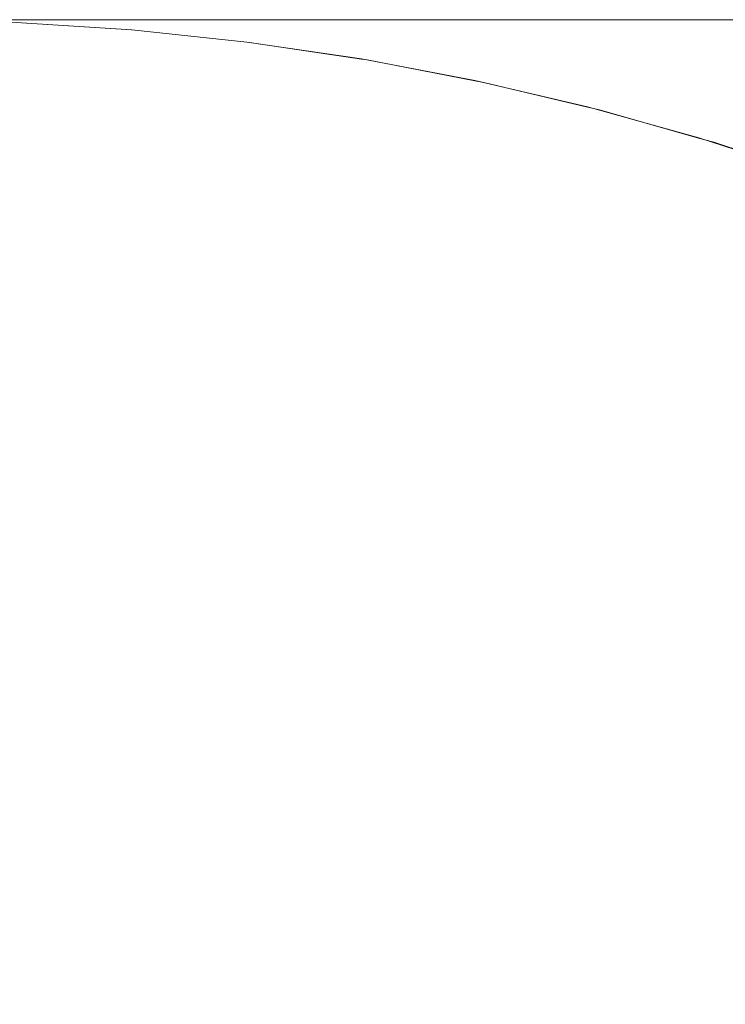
# Model space of a CAD drawing. Header units: centimetres. Extents: x -26 to 27.3, y -21.7 to -19.9.
# Tile 93 of 202: x -8.1857 to -8.1605, y -19.8951 to -19.8599. Entities that reach past the tile are written whole.
import ezdxf

# ---------------------------------------------------------------- set-up
doc = ezdxf.new("R2010")
doc.units = ezdxf.units.CM
doc.header["$LTSCALE"] = 2.54
doc.layers.add('Lucido design-1', color=7, linetype='Continuous')

# ---------------------------------------------------------------- blocks, each defined once
blk = doc.blocks.new('Gruppo-4-1')
at = {"color": 7, "linetype": 'Continuous', "lineweight": 9}
for points, invisible_edges in [([(27.209853, -19.859935, 330.489196), (27.209853, -19.859888, 330.486121), (-25.890147, -19.859888, 330.486121), (-25.890147, -19.859935, 330.489196)], 8), ([(-25.890147, -19.859888, 329.886121), (-8.178722, -19.859888, 330.152749), (-8.18138, -19.859888, 330.144686)], 9), ([(-25.890147, -19.859888, 329.886121), (-8.183694, -19.859888, 330.136517), (-8.185658, -19.859888, 330.128257)], 9), ([(-25.890147, -19.859888, 329.886121), (-8.175725, -19.859888, 330.160693), (-8.178722, -19.859888, 330.152749)], 9), ([(-8.18138, -19.859888, 330.144686), (-8.183694, -19.859888, 330.136517), (-25.890147, -19.859888, 329.886121)], 10), ([(-25.890147, -19.859888, 329.886121), (-8.064718, -19.859888, 330.271699), (-8.072527, -19.859888, 330.268367)], 9), ([(-25.890147, -19.859888, 329.886121), (-8.048712, -19.859888, 330.277355), (-8.056775, -19.859888, 330.274697)], 9), ([(-25.890147, -19.859888, 329.886121), (-8.168732, -19.859888, 330.176162), (-8.172393, -19.859888, 330.168502)], 9), ([(-25.890147, -19.859888, 329.886121), (-8.155849, -19.859888, 330.198116), (-8.160453, -19.859888, 330.190983)], 9), ([(-8.056775, -19.859888, 330.274697), (-8.064718, -19.859888, 330.271699), (-25.890147, -19.859888, 329.886121)], 10), ([(-8.072527, -19.859888, 330.268367), (-8.080188, -19.859888, 330.264707), (-25.890147, -19.859888, 329.886121)], 10), ([(-25.890147, -19.859888, 329.886121), (-25.890147, -19.859888, 330.486121), (-8.007108, -19.859888, 330.285401), (-8.015551, -19.859888, 330.284502)], 10), ([(-8.015551, -19.859888, 330.284502), (-8.023947, -19.859888, 330.283245), (-25.890147, -19.859888, 329.886121)], 10), ([(-8.172393, -19.859888, 330.168502), (-8.175725, -19.859888, 330.160693), (-25.890147, -19.859888, 329.886121)], 10), ([(-8.160453, -19.859888, 330.190983), (-8.16475, -19.859888, 330.18366), (-25.890147, -19.859888, 329.886121)], 10), ([(-8.16475, -19.859888, 330.18366), (-8.168732, -19.859888, 330.176162), (-25.890147, -19.859888, 329.886121)], 10), ([(-25.890147, -19.859888, 329.886121), (-8.134538, -19.859888, 330.224509), (-8.140281, -19.859888, 330.218256)], 9), ([(-25.890147, -19.859888, 329.886121), (-8.115791, -19.859888, 330.241729), (-8.122282, -19.859888, 330.236256)], 9), ([(-25.890147, -19.859888, 329.886121), (-8.102142, -19.859888, 330.251823), (-8.109074, -19.859888, 330.246921)], 9), ([(-25.890147, -19.859888, 329.886121), (-8.087686, -19.859888, 330.260724), (-8.095008, -19.859888, 330.256427)], 9), ([(-8.080188, -19.859888, 330.264707), (-8.087686, -19.859888, 330.260724), (-25.890147, -19.859888, 329.886121)], 10), ([(-25.890147, -19.859888, 329.886121), (-8.032283, -19.859888, 330.281633), (-8.040543, -19.859888, 330.279668)], 9), ([(-8.023947, -19.859888, 330.283245), (-8.032283, -19.859888, 330.281633), (-25.890147, -19.859888, 329.886121)], 10), ([(-25.890147, -19.859888, 329.886121), (-8.145754, -19.859888, 330.211765), (-8.150946, -19.859888, 330.205048)], 9), ([(-25.890147, -19.859888, 329.886121), (-8.128535, -19.859888, 330.230513), (-8.134538, -19.859888, 330.224509)], 9), ([(-8.140281, -19.859888, 330.218256), (-8.145754, -19.859888, 330.211765), (-25.890147, -19.859888, 329.886121)], 10), ([(-8.109074, -19.859888, 330.246921), (-8.115791, -19.859888, 330.241729), (-25.890147, -19.859888, 329.886121)], 10), ([(-8.122282, -19.859888, 330.236256), (-8.128535, -19.859888, 330.230513), (-25.890147, -19.859888, 329.886121)], 10), ([(-8.095008, -19.859888, 330.256427), (-8.102142, -19.859888, 330.251823), (-25.890147, -19.859888, 329.886121)], 10), ([(-8.040543, -19.859888, 330.279668), (-8.048712, -19.859888, 330.277355), (-25.890147, -19.859888, 329.886121)], 10), ([(-8.150946, -19.859888, 330.205048), (-8.155849, -19.859888, 330.198116), (-25.890147, -19.859888, 329.886121)], 10), ([(-25.890147, -19.859888, 330.486121), (9.309853, -19.859888, 330.286121), (-7.990147, -19.859888, 330.286121)], 9), ([(9.309853, -19.859888, 330.286121), (-25.890147, -19.859888, 330.486121), (27.209853, -19.859888, 330.486121)], 9), ([(-7.990147, -19.859888, 330.286121), (-7.998635, -19.859888, 330.285941), (-25.890147, -19.859888, 330.486121)], 10), ([(-7.998635, -19.859888, 330.285941), (-8.007108, -19.859888, 330.285401), (-25.890147, -19.859888, 330.486121)], 10), ([(-25.890147, -19.859935, 330.489196), (-25.890147, -19.860002, 330.490482), (27.209853, -19.860002, 330.490482), (27.209853, -19.859935, 330.489196)], 10), ([(27.209853, -19.860149, 330.493342), (27.209853, -19.860002, 330.490482), (-25.890147, -19.860002, 330.490482), (-25.890147, -19.860149, 330.493342)], 10), ([(-8.190147, -19.859888, 330.086121), (-8.189967, -19.859888, 330.09461), (-8.185611, -19.859983, 330.094425), (-8.185787, -19.859983, 330.086121)], 6), ([(-8.189967, -19.859888, 330.09461), (-8.189426, -19.859888, 330.103083), (-8.185082, -19.859983, 330.102713), (-8.185611, -19.859983, 330.094425)], 14), ([(-8.189426, -19.859888, 330.103083), (-8.188527, -19.859888, 330.111525), (-8.184203, -19.859983, 330.110971), (-8.185082, -19.859983, 330.102713)], 14), ([(-8.188527, -19.859888, 330.111525), (-8.18727, -19.859888, 330.119922), (-8.182973, -19.859983, 330.119185), (-8.184203, -19.859983, 330.110971)], 14), ([(-8.18727, -19.859888, 330.119922), (-8.185658, -19.859888, 330.128257), (-8.181396, -19.859983, 330.127339), (-8.182973, -19.859983, 330.119185)], 14), ([(-8.185907, -19.860073, 329.881762), (-8.181674, -19.860343, 329.881762), (-8.181697, -19.860608, 329.877629), (-8.185918, -19.860339, 329.877629)], 15), ([(-8.185787, -19.859985, 329.886121), (-8.181666, -19.860248, 329.886121), (-8.181674, -19.860343, 329.881762), (-8.185907, -19.860073, 329.881762)], 14), ([(-8.185787, -19.859983, 330.086121), (-8.181655, -19.860249, 330.086121), (-8.181655, -19.860249, 329.886121), (-8.181666, -19.860248, 329.886121)], 10), ([(-8.181666, -19.860248, 329.886121), (-8.185787, -19.859985, 329.886121), (-8.185787, -19.859983, 330.086121)], 10), ([(-8.185787, -19.859983, 330.086121), (-8.185611, -19.859983, 330.094425), (-8.181482, -19.860249, 330.094249), (-8.181655, -19.860249, 330.086121)], 7), ([(-8.185658, -19.859888, 330.128257), (-8.183694, -19.859888, 330.136517), (-8.179474, -19.859983, 330.135418), (-8.181396, -19.859983, 330.127339)], 14), ([(-8.185611, -19.859983, 330.094425), (-8.185082, -19.859983, 330.102713), (-8.180965, -19.860249, 330.102362), (-8.181482, -19.860249, 330.094249)], 15), ([(-8.185082, -19.859983, 330.102713), (-8.184203, -19.859983, 330.110971), (-8.180103, -19.860249, 330.110446), (-8.180965, -19.860249, 330.102362)], 15), ([(-8.184203, -19.859983, 330.110971), (-8.182973, -19.859983, 330.119185), (-8.1789, -19.860249, 330.118486), (-8.180103, -19.860249, 330.110446)], 15), ([(-8.183694, -19.859888, 330.136517), (-8.18138, -19.859888, 330.144686), (-8.177212, -19.859983, 330.143409), (-8.179474, -19.859983, 330.135418)], 14), ([(-8.182973, -19.859983, 330.119185), (-8.181396, -19.859983, 330.127339), (-8.177356, -19.860249, 330.126468), (-8.1789, -19.860249, 330.118486)], 15), ([(-8.181396, -19.859983, 330.127339), (-8.179474, -19.859983, 330.135418), (-8.175475, -19.860249, 330.134377), (-8.177356, -19.860249, 330.126468)], 15), ([(-8.18138, -19.859888, 330.144686), (-8.178722, -19.859888, 330.152749), (-8.174612, -19.859983, 330.151297), (-8.177212, -19.859983, 330.143409)], 14), ([(-8.179474, -19.859983, 330.135418), (-8.177212, -19.859983, 330.143409), (-8.17326, -19.860249, 330.142199), (-8.175475, -19.860249, 330.134377)], 15), ([(-8.178722, -19.859888, 330.152749), (-8.175725, -19.859888, 330.160693), (-8.171679, -19.859983, 330.159067), (-8.174612, -19.859983, 330.151297)], 14), ([(-8.177212, -19.859983, 330.143409), (-8.174612, -19.859983, 330.151297), (-8.170715, -19.860249, 330.14992), (-8.17326, -19.860249, 330.142199)], 15), ([(-8.175725, -19.859888, 330.160693), (-8.172393, -19.859888, 330.168502), (-8.16842, -19.859983, 330.166706), (-8.171679, -19.859983, 330.159067)], 14), ([(-8.174612, -19.859983, 330.151297), (-8.171679, -19.859983, 330.159067), (-8.167845, -19.860249, 330.157526), (-8.170715, -19.860249, 330.14992)], 15), ([(-8.172393, -19.859888, 330.168502), (-8.168732, -19.859888, 330.176162), (-8.164839, -19.859983, 330.174199), (-8.16842, -19.859983, 330.166706)], 14), ([(-8.171679, -19.859983, 330.159067), (-8.16842, -19.859983, 330.166706), (-8.164654, -19.860249, 330.165004), (-8.167845, -19.860249, 330.157526)], 15), ([(-8.168732, -19.859888, 330.176162), (-8.16475, -19.859888, 330.18366), (-8.160944, -19.859983, 330.181534), (-8.164839, -19.859983, 330.174199)], 14), ([(-8.16842, -19.859983, 330.166706), (-8.164839, -19.859983, 330.174199), (-8.161149, -19.860249, 330.172339), (-8.164654, -19.860249, 330.165004)], 15), ([(-8.164839, -19.859983, 330.174199), (-8.160944, -19.859983, 330.181534), (-8.157336, -19.860249, 330.179519), (-8.161149, -19.860249, 330.172339)], 15), ([(-8.16475, -19.859888, 330.18366), (-8.160453, -19.859888, 330.190983), (-8.15674, -19.859983, 330.188697), (-8.160944, -19.859983, 330.181534)], 14), ([(-8.160944, -19.859983, 330.181534), (-8.15674, -19.859983, 330.188697), (-8.153221, -19.860249, 330.18653), (-8.157336, -19.860249, 330.179519)], 15), ([(-25.890147, -19.860149, 330.493342), (-25.890147, -19.860288, 330.494835), (27.209853, -19.860288, 330.494835), (27.209853, -19.860149, 330.493342)], 10), ([(27.209853, -19.860535, 330.497478), (27.209853, -19.860288, 330.494835), (-25.890147, -19.860288, 330.494835), (-25.890147, -19.860535, 330.497478)], 10), ([(-8.185918, -19.860339, 329.877629), (-8.181697, -19.860608, 329.877629), (-8.181734, -19.861043, 329.873515), (-8.185937, -19.860775, 329.873515)], 15), ([(-8.181674, -19.860343, 329.881762), (-8.177457, -19.860792, 329.881762), (-8.177491, -19.861056, 329.877629), (-8.181697, -19.860608, 329.877629)], 15), ([(-8.177457, -19.860792, 329.881762), (-8.181674, -19.860343, 329.881762), (-8.181666, -19.860248, 329.886121), (-8.181655, -19.860249, 329.886121)], 11), ([(-8.181655, -19.860249, 329.886121), (-8.181655, -19.860249, 330.086121), (-8.17754, -19.860686, 330.086121), (-8.17754, -19.860688, 329.886121)], 5), ([(-8.181655, -19.860249, 330.086121), (-8.181482, -19.860249, 330.094249), (-8.177371, -19.860686, 330.094075), (-8.17754, -19.860686, 330.086121)], 7), ([(-8.181655, -19.860249, 329.886121), (-8.17754, -19.860688, 329.886121), (-8.177445, -19.860698, 329.886121), (-8.177457, -19.860792, 329.881762)], 12), ([(-8.181482, -19.860249, 330.094249), (-8.180965, -19.860249, 330.102362), (-8.176865, -19.860686, 330.102014), (-8.177371, -19.860686, 330.094075)], 15), ([(-8.180965, -19.860249, 330.102362), (-8.180103, -19.860249, 330.110446), (-8.176022, -19.860686, 330.109924), (-8.176865, -19.860686, 330.102014)], 15), ([(-8.180103, -19.860249, 330.110446), (-8.1789, -19.860249, 330.118486), (-8.174845, -19.860686, 330.117791), (-8.176022, -19.860686, 330.109924)], 15), ([(-8.1789, -19.860249, 330.118486), (-8.177356, -19.860249, 330.126468), (-8.173334, -19.860686, 330.125601), (-8.174845, -19.860686, 330.117791)], 15), ([(-8.177356, -19.860249, 330.126468), (-8.175475, -19.860249, 330.134377), (-8.171494, -19.860686, 330.13334), (-8.173334, -19.860686, 330.125601)], 15), ([(-8.175475, -19.860249, 330.134377), (-8.17326, -19.860249, 330.142199), (-8.169326, -19.860686, 330.140994), (-8.171494, -19.860686, 330.13334)], 15), ([(-8.17326, -19.860249, 330.142199), (-8.170715, -19.860249, 330.14992), (-8.166836, -19.860686, 330.14855), (-8.169326, -19.860686, 330.140994)], 15), ([(-8.170715, -19.860249, 330.14992), (-8.167845, -19.860249, 330.157526), (-8.164027, -19.860686, 330.155992), (-8.166836, -19.860686, 330.14855)], 15), ([(-8.167845, -19.860249, 330.157526), (-8.164654, -19.860249, 330.165004), (-8.160905, -19.860686, 330.163309), (-8.164027, -19.860686, 330.155992)], 15), ([(-8.164654, -19.860249, 330.165004), (-8.161149, -19.860249, 330.172339), (-8.157475, -19.860686, 330.170487), (-8.160905, -19.860686, 330.163309)], 15), ([(-8.161149, -19.860249, 330.172339), (-8.157336, -19.860249, 330.179519), (-8.153744, -19.860686, 330.177512), (-8.157475, -19.860686, 330.170487)], 15), ([(-25.890147, -19.860535, 330.497478), (-25.890147, -19.860764, 330.499171), (27.209853, -19.860764, 330.499171), (27.209853, -19.860535, 330.497478)], 10), ([(27.209853, -19.861093, 330.501599), (27.209853, -19.860764, 330.499171), (-25.890147, -19.860764, 330.499171), (-25.890147, -19.861093, 330.501599)], 10), ([(-8.185937, -19.860775, 329.873515), (-8.181734, -19.861043, 329.873515), (-8.181785, -19.861647, 329.869425), (-8.185962, -19.86138, 329.869425)], 15), ([(-8.181697, -19.860608, 329.877629), (-8.177491, -19.861056, 329.877629), (-8.177547, -19.861489, 329.873515), (-8.181734, -19.861043, 329.873515)], 15), ([(-8.17754, -19.860686, 330.086121), (-8.173451, -19.861292, 330.086121), (-8.173452, -19.861296, 329.886121), (-8.177445, -19.860698, 329.886121)], 10), ([(-8.177445, -19.860698, 329.886121), (-8.17754, -19.860688, 329.886121), (-8.17754, -19.860686, 330.086121)], 10), ([(-8.17754, -19.860686, 330.086121), (-8.177371, -19.860686, 330.094075), (-8.173286, -19.861292, 330.093901), (-8.173451, -19.861292, 330.086121)], 7), ([(-8.173263, -19.86142, 329.881762), (-8.177457, -19.860792, 329.881762), (-8.177445, -19.860698, 329.886121), (-8.173452, -19.861296, 329.886121)], 11), ([(-8.177371, -19.860686, 330.094075), (-8.176865, -19.860686, 330.102014), (-8.172791, -19.861292, 330.101667), (-8.173286, -19.861292, 330.093901)], 15), ([(-8.176865, -19.860686, 330.102014), (-8.176022, -19.860686, 330.109924), (-8.171966, -19.861292, 330.109404), (-8.172791, -19.861292, 330.101667)], 15), ([(-8.176022, -19.860686, 330.109924), (-8.174845, -19.860686, 330.117791), (-8.170814, -19.861292, 330.1171), (-8.171966, -19.861292, 330.109404)], 15), ([(-8.174845, -19.860686, 330.117791), (-8.173334, -19.860686, 330.125601), (-8.169337, -19.861292, 330.12474), (-8.170814, -19.861292, 330.1171)], 15), ([(-8.173334, -19.860686, 330.125601), (-8.171494, -19.860686, 330.13334), (-8.167536, -19.861292, 330.13231), (-8.169337, -19.861292, 330.12474)], 15), ([(-8.171494, -19.860686, 330.13334), (-8.169326, -19.860686, 330.140994), (-8.165416, -19.861292, 330.139797), (-8.167536, -19.861292, 330.13231)], 15), ([(-8.169326, -19.860686, 330.140994), (-8.166836, -19.860686, 330.14855), (-8.16298, -19.861292, 330.147187), (-8.165416, -19.861292, 330.139797)], 15), ([(-8.166836, -19.860686, 330.14855), (-8.164027, -19.860686, 330.155992), (-8.160233, -19.861292, 330.154468), (-8.16298, -19.861292, 330.147187)], 15), ([(-8.164027, -19.860686, 330.155992), (-8.160905, -19.860686, 330.163309), (-8.157179, -19.861292, 330.161625), (-8.160233, -19.861292, 330.154468)], 15), ([(-8.160905, -19.860686, 330.163309), (-8.157475, -19.860686, 330.170487), (-8.153824, -19.861292, 330.168646), (-8.157179, -19.861292, 330.161625)], 15), ([(-25.890147, -19.861093, 330.501599), (-25.890147, -19.861428, 330.503483), (27.209853, -19.861428, 330.503483), (27.209853, -19.861093, 330.501599)], 10), ([(-8.181734, -19.861043, 329.873515), (-8.177547, -19.861489, 329.873515), (-8.177623, -19.86209, 329.869425), (-8.181785, -19.861647, 329.869425)], 15), ([(-8.177491, -19.861056, 329.877629), (-8.173308, -19.861682, 329.877629), (-8.173382, -19.862113, 329.873515), (-8.177547, -19.861489, 329.873515)], 15), ([(-8.177457, -19.860792, 329.881762), (-8.173263, -19.86142, 329.881762), (-8.173308, -19.861682, 329.877629), (-8.177491, -19.861056, 329.877629)], 15), ([(27.209853, -19.861823, 330.505696), (27.209853, -19.861428, 330.503483), (-25.890147, -19.861428, 330.503483), (-25.890147, -19.861823, 330.505696)], 10), ([(-8.185962, -19.86138, 329.869425), (-8.181785, -19.861647, 329.869425), (-8.181851, -19.862418, 329.865368), (-8.185995, -19.862153, 329.865368)], 15), ([(-8.177547, -19.861489, 329.873515), (-8.173382, -19.862113, 329.873515), (-8.173484, -19.86271, 329.869425), (-8.177623, -19.86209, 329.869425)], 15), ([(-8.173247, -19.861326, 329.886121), (-8.173452, -19.861296, 329.886121), (-8.173451, -19.861292, 330.086121)], 10), ([(-8.173452, -19.861296, 329.886121), (-8.173247, -19.861326, 329.886121), (-8.173263, -19.86142, 329.881762)], 10), ([(-8.173451, -19.861292, 330.086121), (-8.169394, -19.862065, 330.086121), (-8.169395, -19.862071, 329.886121), (-8.173247, -19.861326, 329.886121)], 10), ([(-8.173451, -19.861292, 330.086121), (-8.173286, -19.861292, 330.093901), (-8.169232, -19.862065, 330.093729), (-8.169394, -19.862065, 330.086121)], 7), ([(-8.173263, -19.86142, 329.881762), (-8.169099, -19.862225, 329.881762), (-8.169155, -19.862486, 329.877629), (-8.173308, -19.861682, 329.877629)], 15), ([(-8.173286, -19.861292, 330.093901), (-8.172791, -19.861292, 330.101667), (-8.168748, -19.862065, 330.101323), (-8.169232, -19.862065, 330.093729)], 15), ([(-8.169099, -19.862225, 329.881762), (-8.173263, -19.86142, 329.881762), (-8.173247, -19.861326, 329.886121), (-8.169395, -19.862071, 329.886121)], 11), ([(-8.172791, -19.861292, 330.101667), (-8.171966, -19.861292, 330.109404), (-8.167942, -19.862065, 330.108889), (-8.168748, -19.862065, 330.101323)], 15), ([(-8.171966, -19.861292, 330.109404), (-8.170814, -19.861292, 330.1171), (-8.166815, -19.862065, 330.116414), (-8.167942, -19.862065, 330.108889)], 15), ([(-8.170814, -19.861292, 330.1171), (-8.169337, -19.861292, 330.12474), (-8.165371, -19.862065, 330.123885), (-8.166815, -19.862065, 330.116414)], 15), ([(-8.169337, -19.861292, 330.12474), (-8.167536, -19.861292, 330.13231), (-8.16361, -19.862065, 330.131288), (-8.165371, -19.862065, 330.123885)], 15), ([(-8.167536, -19.861292, 330.13231), (-8.165416, -19.861292, 330.139797), (-8.161537, -19.862065, 330.138609), (-8.16361, -19.862065, 330.131288)], 15), ([(-8.165416, -19.861292, 330.139797), (-8.16298, -19.861292, 330.147187), (-8.159155, -19.862065, 330.145836), (-8.161537, -19.862065, 330.138609)], 15), ([(-8.16298, -19.861292, 330.147187), (-8.160233, -19.861292, 330.154468), (-8.156468, -19.862065, 330.152955), (-8.159155, -19.862065, 330.145836)], 15), ([(-25.890147, -19.861823, 330.505696), (-25.890147, -19.86228, 330.507761), (27.209853, -19.86228, 330.507761), (27.209853, -19.861823, 330.505696)], 10), ([(-8.181785, -19.861647, 329.869425), (-8.177623, -19.86209, 329.869425), (-8.177722, -19.862858, 329.865368), (-8.181851, -19.862418, 329.865368)], 15), ([(-8.173308, -19.861682, 329.877629), (-8.169155, -19.862486, 329.877629), (-8.169247, -19.862912, 329.873515), (-8.173382, -19.862113, 329.873515)], 15), ([(-8.185995, -19.862153, 329.865368), (-8.181851, -19.862418, 329.865368), (-8.181931, -19.863354, 329.86135), (-8.186035, -19.863092, 329.86135)], 15), ([(-8.177623, -19.86209, 329.869425), (-8.173484, -19.86271, 329.869425), (-8.173615, -19.863472, 329.865368), (-8.177722, -19.862858, 329.865368)], 15), ([(-8.173382, -19.862113, 329.873515), (-8.169247, -19.862912, 329.873515), (-8.169375, -19.863505, 329.869425), (-8.173484, -19.86271, 329.869425)], 15), ([(-8.169079, -19.862132, 329.886121), (-8.169395, -19.862071, 329.886121), (-8.169394, -19.862065, 330.086121)], 10), ([(-8.169395, -19.862071, 329.886121), (-8.169079, -19.862132, 329.886121), (-8.169099, -19.862225, 329.881762)], 10), ([(-8.169394, -19.862065, 330.086121), (-8.165375, -19.863005, 330.086121), (-8.165377, -19.863013, 329.886121), (-8.169079, -19.862132, 329.886121)], 10), ([(-8.169394, -19.862065, 330.086121), (-8.169232, -19.862065, 330.093729), (-8.165217, -19.863005, 330.093558), (-8.165375, -19.863005, 330.086121)], 7), ([(-8.169232, -19.862065, 330.093729), (-8.168748, -19.862065, 330.101323), (-8.164744, -19.863005, 330.100982), (-8.165217, -19.863005, 330.093558)], 15), ([(-8.164973, -19.863207, 329.881762), (-8.169099, -19.862225, 329.881762), (-8.169079, -19.862132, 329.886121), (-8.165377, -19.863013, 329.886121)], 11), ([(-8.168748, -19.862065, 330.101323), (-8.167942, -19.862065, 330.108889), (-8.163956, -19.863005, 330.108379), (-8.164744, -19.863005, 330.100982)], 15), ([(-8.167942, -19.862065, 330.108889), (-8.166815, -19.862065, 330.116414), (-8.162855, -19.863005, 330.115735), (-8.163956, -19.863005, 330.108379)], 15), ([(-8.166815, -19.862065, 330.116414), (-8.165371, -19.862065, 330.123885), (-8.161442, -19.863005, 330.123038), (-8.162855, -19.863005, 330.115735)], 15), ([(-8.165371, -19.862065, 330.123885), (-8.16361, -19.862065, 330.131288), (-8.159721, -19.863005, 330.130275), (-8.161442, -19.863005, 330.123038)], 15), ([(-8.16361, -19.862065, 330.131288), (-8.161537, -19.862065, 330.138609), (-8.157694, -19.863005, 330.137432), (-8.159721, -19.863005, 330.130275)], 15), ([(-8.161537, -19.862065, 330.138609), (-8.159155, -19.862065, 330.145836), (-8.155366, -19.863005, 330.144497), (-8.157694, -19.863005, 330.137432)], 15), ([(27.209853, -19.862723, 330.509763), (27.209853, -19.86228, 330.507761), (-25.890147, -19.86228, 330.507761), (-25.890147, -19.862723, 330.509763)], 10), ([(-8.181851, -19.862418, 329.865368), (-8.177722, -19.862858, 329.865368), (-8.177841, -19.863789, 329.86135), (-8.181931, -19.863354, 329.86135)], 15), ([(-8.169155, -19.862486, 329.877629), (-8.16504, -19.863464, 329.877629), (-8.16515, -19.863887, 329.873515), (-8.169247, -19.862912, 329.873515)], 15), ([(-8.169099, -19.862225, 329.881762), (-8.164973, -19.863207, 329.881762), (-8.16504, -19.863464, 329.877629), (-8.169155, -19.862486, 329.877629)], 15), ([(-25.890147, -19.862723, 330.509763), (-25.890147, -19.863316, 330.511998), (27.209853, -19.863316, 330.511998), (27.209853, -19.862723, 330.509763)], 10), ([(-8.177722, -19.862858, 329.865368), (-8.173615, -19.863472, 329.865368), (-8.173774, -19.864398, 329.86135), (-8.177841, -19.863789, 329.86135)], 15), ([(-8.173484, -19.86271, 329.869425), (-8.169375, -19.863505, 329.869425), (-8.169538, -19.864261, 329.865368), (-8.173615, -19.863472, 329.865368)], 15), ([(-8.186035, -19.863092, 329.86135), (-8.181931, -19.863354, 329.86135), (-8.182024, -19.864453, 329.857377), (-8.186082, -19.864195, 329.857377)], 15), ([(-8.169247, -19.862912, 329.873515), (-8.16515, -19.863887, 329.873515), (-8.165303, -19.864473, 329.869425), (-8.169375, -19.863505, 329.869425)], 15), ([(-8.164949, -19.863115, 329.886121), (-8.165377, -19.863013, 329.886121), (-8.165375, -19.863005, 330.086121)], 10), ([(-8.165377, -19.863013, 329.886121), (-8.164949, -19.863115, 329.886121), (-8.164973, -19.863207, 329.881762)], 10), ([(-8.165375, -19.863005, 330.086121), (-8.161402, -19.864108, 330.086121), (-8.161405, -19.864118, 329.886121), (-8.164949, -19.863115, 329.886121)], 10), ([(-8.165375, -19.863005, 330.086121), (-8.165217, -19.863005, 330.093558), (-8.161248, -19.864108, 330.09339), (-8.161402, -19.864108, 330.086121)], 7), ([(-8.165217, -19.863005, 330.093558), (-8.164744, -19.863005, 330.100982), (-8.160786, -19.864108, 330.100645), (-8.161248, -19.864108, 330.09339)], 15), ([(-8.164973, -19.863207, 329.881762), (-8.160893, -19.864362, 329.881762), (-8.160971, -19.864617, 329.877629), (-8.16504, -19.863464, 329.877629)], 15), ([(-8.160893, -19.864362, 329.881762), (-8.164973, -19.863207, 329.881762), (-8.164949, -19.863115, 329.886121), (-8.161405, -19.864118, 329.886121)], 11), ([(-8.164744, -19.863005, 330.100982), (-8.163956, -19.863005, 330.108379), (-8.160015, -19.864108, 330.107874), (-8.160786, -19.864108, 330.100645)], 15), ([(-8.163956, -19.863005, 330.108379), (-8.162855, -19.863005, 330.115735), (-8.158939, -19.864108, 330.115064), (-8.160015, -19.864108, 330.107874)], 15), ([(-8.162855, -19.863005, 330.115735), (-8.161442, -19.863005, 330.123038), (-8.157559, -19.864108, 330.122201), (-8.158939, -19.864108, 330.115064)], 15), ([(-8.161442, -19.863005, 330.123038), (-8.159721, -19.863005, 330.130275), (-8.155877, -19.864108, 330.129274), (-8.157559, -19.864108, 330.122201)], 15), ([(27.209853, -19.863793, 330.513793), (27.209853, -19.863316, 330.511998), (-25.890147, -19.863316, 330.511998), (-25.890147, -19.863793, 330.513793)], 10), ([(-8.181931, -19.863354, 329.86135), (-8.177841, -19.863789, 329.86135), (-8.177981, -19.864884, 329.857377), (-8.182024, -19.864453, 329.857377)], 15), ([(-8.173615, -19.863472, 329.865368), (-8.169538, -19.864261, 329.865368), (-8.169736, -19.865179, 329.86135), (-8.173774, -19.864398, 329.86135)], 15), ([(-8.169375, -19.863505, 329.869425), (-8.165303, -19.864473, 329.869425), (-8.165498, -19.865222, 329.865368), (-8.169538, -19.864261, 329.865368)], 15), ([(-8.16504, -19.863464, 329.877629), (-8.160971, -19.864617, 329.877629), (-8.161098, -19.865034, 329.873515), (-8.16515, -19.863887, 329.873515)], 15), ([(-25.890147, -19.863793, 330.513793), (-25.890147, -19.864536, 330.516186), (27.209853, -19.864536, 330.516186), (27.209853, -19.863793, 330.513793)], 10), ([(-8.177841, -19.863789, 329.86135), (-8.173774, -19.864398, 329.86135), (-8.17396, -19.865486, 329.857377), (-8.177981, -19.864884, 329.857377)], 15), ([(-8.16515, -19.863887, 329.873515), (-8.161098, -19.865034, 329.873515), (-8.161276, -19.865613, 329.869425), (-8.165303, -19.864473, 329.869425)], 15), ([(-8.186082, -19.864195, 329.857377), (-8.182024, -19.864453, 329.857377), (-8.182132, -19.865714, 329.853456), (-8.186136, -19.865459, 329.853456)], 15), ([(-8.169538, -19.864261, 329.865368), (-8.165498, -19.865222, 329.865368), (-8.165735, -19.866131, 329.86135), (-8.169736, -19.865179, 329.86135)], 15), ([(-8.160865, -19.864271, 329.886121), (-8.161405, -19.864118, 329.886121), (-8.161402, -19.864108, 330.086121)], 10), ([(-8.161405, -19.864118, 329.886121), (-8.160865, -19.864271, 329.886121), (-8.160893, -19.864362, 329.881762)], 10), ([(-8.160865, -19.864271, 329.886121), (-8.161402, -19.864108, 330.086121), (-8.157482, -19.865374, 330.086121)], 9), ([(-8.161402, -19.864108, 330.086121), (-8.161248, -19.864108, 330.09339), (-8.157331, -19.865374, 330.093223), (-8.157482, -19.865374, 330.086121)], 7), ([(-8.161248, -19.864108, 330.09339), (-8.160786, -19.864108, 330.100645), (-8.156879, -19.865374, 330.100312), (-8.157331, -19.865374, 330.093223)], 15), ([(-8.156865, -19.86569, 329.881762), (-8.160893, -19.864362, 329.881762), (-8.160865, -19.864271, 329.886121), (-8.157486, -19.865385, 329.886121)], 11), ([(-8.157482, -19.865374, 330.086121), (-8.157486, -19.865385, 329.886121), (-8.160865, -19.864271, 329.886121)], 9), ([(-8.160786, -19.864108, 330.100645), (-8.160015, -19.864108, 330.107874), (-8.156127, -19.865374, 330.107376), (-8.156879, -19.865374, 330.100312)], 15), ([(27.209853, -19.865031, 330.517778), (27.209853, -19.864536, 330.516186), (-25.890147, -19.864536, 330.516186), (-25.890147, -19.865031, 330.517778)], 10), ([(-8.182024, -19.864453, 329.857377), (-8.177981, -19.864884, 329.857377), (-8.178142, -19.866139, 329.853456), (-8.182132, -19.865714, 329.853456)], 15), ([(-8.173774, -19.864398, 329.86135), (-8.169736, -19.865179, 329.86135), (-8.169968, -19.866258, 329.857377), (-8.17396, -19.865486, 329.857377)], 15), ([(-8.165303, -19.864473, 329.869425), (-8.161276, -19.865613, 329.869425), (-8.161502, -19.866353, 329.865368), (-8.165498, -19.865222, 329.865368)], 15), ([(-8.160971, -19.864617, 329.877629), (-8.156953, -19.865941, 329.877629), (-8.157099, -19.866353, 329.873515), (-8.161098, -19.865034, 329.873515)], 15), ([(-8.160893, -19.864362, 329.881762), (-8.156865, -19.86569, 329.881762), (-8.156953, -19.865941, 329.877629), (-8.160971, -19.864617, 329.877629)], 15), ([(-8.177981, -19.864884, 329.857377), (-8.17396, -19.865486, 329.857377), (-8.174174, -19.866733, 329.853456), (-8.178142, -19.866139, 329.853456)], 15), ([(-25.890147, -19.865031, 330.517778), (-25.890147, -19.865938, 330.520317), (27.209853, -19.865938, 330.520317), (27.209853, -19.865031, 330.517778)], 10), ([(-8.169736, -19.865179, 329.86135), (-8.165735, -19.866131, 329.86135), (-8.166013, -19.867199, 329.857377), (-8.169968, -19.866258, 329.857377)], 15), ([(-8.165498, -19.865222, 329.865368), (-8.161502, -19.866353, 329.865368), (-8.161777, -19.867251, 329.86135), (-8.165735, -19.866131, 329.86135)], 15), ([(-8.161098, -19.865034, 329.873515), (-8.157099, -19.866353, 329.873515), (-8.157301, -19.866924, 329.869425), (-8.161276, -19.865613, 329.869425)], 15), ([(-8.186136, -19.865459, 329.853456), (-8.182132, -19.865714, 329.853456), (-8.182252, -19.867133, 329.849594), (-8.186196, -19.866882, 329.849594)], 15), ([(-8.182132, -19.865714, 329.853456), (-8.178142, -19.866139, 329.853456), (-8.178323, -19.867552, 329.849594), (-8.182252, -19.867133, 329.849594)], 15), ([(-8.17396, -19.865486, 329.857377), (-8.169968, -19.866258, 329.857377), (-8.170235, -19.867495, 329.853456), (-8.174174, -19.866733, 329.853456)], 15), ([(-8.161276, -19.865613, 329.869425), (-8.157301, -19.866924, 329.869425), (-8.157558, -19.867653, 329.865368), (-8.161502, -19.866353, 329.865368)], 15), ([(27.209853, -19.866436, 330.521712), (27.209853, -19.865938, 330.520317), (-25.890147, -19.865938, 330.520317), (-25.890147, -19.866436, 330.521712)], 10), ([(-8.178142, -19.866139, 329.853456), (-8.174174, -19.866733, 329.853456), (-8.174415, -19.868137, 329.849594), (-8.178323, -19.867552, 329.849594)], 15), ([(-8.169968, -19.866258, 329.857377), (-8.166013, -19.867199, 329.857377), (-8.166331, -19.868423, 329.853456), (-8.170235, -19.867495, 329.853456)], 15), ([(-8.165735, -19.866131, 329.86135), (-8.161777, -19.867251, 329.86135), (-8.162101, -19.868307, 329.857377), (-8.166013, -19.867199, 329.857377)], 15), ([(-8.161502, -19.866353, 329.865368), (-8.157558, -19.867653, 329.865368), (-8.157871, -19.868539, 329.86135), (-8.161777, -19.867251, 329.86135)], 15), ([(-25.890147, -19.866436, 330.521712), (-25.890147, -19.867517, 330.524383), (27.209853, -19.867517, 330.524383), (27.209853, -19.866436, 330.521712)], 10), ([(-8.174174, -19.866733, 329.853456), (-8.170235, -19.867495, 329.853456), (-8.170535, -19.868887, 329.849594), (-8.174415, -19.868137, 329.849594)], 15), ([(-8.186196, -19.866882, 329.849594), (-8.182252, -19.867133, 329.849594), (-8.182386, -19.868708, 329.845798), (-8.186263, -19.868461, 329.845798)], 15), ([(-8.182252, -19.867133, 329.849594), (-8.178323, -19.867552, 329.849594), (-8.178524, -19.86912, 329.845798), (-8.182386, -19.868708, 329.845798)], 15), ([(-8.166013, -19.867199, 329.857377), (-8.162101, -19.868307, 329.857377), (-8.162471, -19.869516, 329.853456), (-8.166331, -19.868423, 329.853456)], 15), ([(-8.161777, -19.867251, 329.86135), (-8.157871, -19.868539, 329.86135), (-8.158239, -19.869579, 329.857377), (-8.162101, -19.868307, 329.857377)], 15), ([(27.209853, -19.868005, 330.525586), (27.209853, -19.867517, 330.524383), (-25.890147, -19.867517, 330.524383), (-25.890147, -19.868005, 330.525586)], 10), ([(-8.178323, -19.867552, 329.849594), (-8.174415, -19.868137, 329.849594), (-8.174682, -19.869695, 329.845798), (-8.178524, -19.86912, 329.845798)], 15), ([(-8.170235, -19.867495, 329.853456), (-8.166331, -19.868423, 329.853456), (-8.16669, -19.869802, 329.849594), (-8.170535, -19.868887, 329.849594)], 15), ([(-25.890147, -19.868005, 330.525586), (-25.890147, -19.869273, 330.528376), (27.209853, -19.869273, 330.528376), (27.209853, -19.868005, 330.525586)], 10), ([(-8.174415, -19.868137, 329.849594), (-8.170535, -19.868887, 329.849594), (-8.170868, -19.870432, 329.845798), (-8.174682, -19.869695, 329.845798)], 15), ([(-8.186263, -19.868461, 329.845798), (-8.182386, -19.868708, 329.845798), (-8.182533, -19.870436, 329.842072), (-8.186337, -19.870193, 329.842072)], 15), ([(-8.166331, -19.868423, 329.853456), (-8.162471, -19.869516, 329.853456), (-8.162888, -19.870878, 329.849594), (-8.16669, -19.869802, 329.849594)], 15), ([(-8.162101, -19.868307, 329.857377), (-8.158239, -19.869579, 329.857377), (-8.15866, -19.870772, 329.853456), (-8.162471, -19.869516, 329.853456)], 15), ([(-8.182386, -19.868708, 329.845798), (-8.178524, -19.86912, 329.845798), (-8.178744, -19.870839, 329.842072), (-8.182533, -19.870436, 329.842072)], 15), ([(-8.178524, -19.86912, 329.845798), (-8.174682, -19.869695, 329.845798), (-8.174975, -19.871404, 329.842072), (-8.178744, -19.870839, 329.842072)], 15), ([(-8.170535, -19.868887, 329.849594), (-8.16669, -19.869802, 329.849594), (-8.167089, -19.871331, 329.845798), (-8.170868, -19.870432, 329.845798)], 15), ([(27.209853, -19.869736, 330.529396), (27.209853, -19.869273, 330.528376), (-25.890147, -19.869273, 330.528376), (-25.890147, -19.869736, 330.529396)], 10), ([(-8.162471, -19.869516, 329.853456), (-8.15866, -19.870772, 329.853456), (-8.159135, -19.872115, 329.849594), (-8.162888, -19.870878, 329.849594)], 15), ([(-25.890147, -19.869736, 330.529396), (-25.890147, -19.871201, 330.532289), (27.209853, -19.871201, 330.532289), (27.209853, -19.869736, 330.529396)], 10), ([(-8.174682, -19.869695, 329.845798), (-8.170868, -19.870432, 329.845798), (-8.171233, -19.872127, 329.842072), (-8.174975, -19.871404, 329.842072)], 15), ([(-8.16669, -19.869802, 329.849594), (-8.162888, -19.870878, 329.849594), (-8.163351, -19.87239, 329.845798), (-8.167089, -19.871331, 329.845798)], 15), ([(-8.186337, -19.870193, 329.842072), (-8.182533, -19.870436, 329.842072), (-8.182693, -19.872313, 329.838425), (-8.186417, -19.872075, 329.838425)], 15), ([(-8.182533, -19.870436, 329.842072), (-8.178744, -19.870839, 329.842072), (-8.178983, -19.872708, 329.838425), (-8.182693, -19.872313, 329.838425)], 15), ([(-8.170868, -19.870432, 329.845798), (-8.167089, -19.871331, 329.845798), (-8.167525, -19.873009, 329.842072), (-8.171233, -19.872127, 329.842072)], 15), ([(-8.178744, -19.870839, 329.842072), (-8.174975, -19.871404, 329.842072), (-8.175293, -19.87326, 329.838425), (-8.178983, -19.872708, 329.838425)], 15), ([(-8.162888, -19.870878, 329.849594), (-8.159135, -19.872115, 329.849594), (-8.159662, -19.873606, 329.845798), (-8.163351, -19.87239, 329.845798)], 15), ([(27.209853, -19.871627, 330.533133), (27.209853, -19.871201, 330.532289), (-25.890147, -19.871201, 330.532289), (-25.890147, -19.871627, 330.533133)], 10), ([(-8.167089, -19.871331, 329.845798), (-8.163351, -19.87239, 329.845798), (-8.163859, -19.874047, 329.842072), (-8.167525, -19.873009, 329.842072)], 15), ([(-25.890147, -19.871627, 330.533133), (-25.890147, -19.873297, 330.536115), (27.209853, -19.873297, 330.536115), (27.209853, -19.871627, 330.533133)], 10), ([(-8.174975, -19.871404, 329.842072), (-8.171233, -19.872127, 329.842072), (-8.17163, -19.873969, 329.838425), (-8.175293, -19.87326, 329.838425)], 15), ([(-8.186417, -19.872075, 329.838425), (-8.182693, -19.872313, 329.838425), (-8.182865, -19.874335, 329.83486), (-8.186503, -19.874103, 329.83486)], 15), ([(-8.182693, -19.872313, 329.838425), (-8.178983, -19.872708, 329.838425), (-8.179241, -19.874721, 329.83486), (-8.182865, -19.874335, 329.83486)], 15), ([(-8.171233, -19.872127, 329.842072), (-8.167525, -19.873009, 329.842072), (-8.168, -19.874832, 329.838425), (-8.17163, -19.873969, 329.838425)], 15), ([(-8.163351, -19.87239, 329.845798), (-8.159662, -19.873606, 329.845798), (-8.160239, -19.87524, 329.842072), (-8.163859, -19.874047, 329.842072)], 15), ([(-8.178983, -19.872708, 329.838425), (-8.175293, -19.87326, 329.838425), (-8.175636, -19.875261, 329.83486), (-8.179241, -19.874721, 329.83486)], 15), ([(-8.167525, -19.873009, 329.842072), (-8.163859, -19.874047, 329.842072), (-8.16441, -19.875849, 329.838425), (-8.168, -19.874832, 329.838425)], 15), ([(27.209853, -19.873675, 330.536791), (27.209853, -19.873297, 330.536115), (-25.890147, -19.873297, 330.536115), (-25.890147, -19.873675, 330.536791)], 10), ([(-8.175293, -19.87326, 329.838425), (-8.17163, -19.873969, 329.838425), (-8.172058, -19.875953, 329.83486), (-8.175636, -19.875261, 329.83486)], 15), ([(-25.890147, -19.873675, 330.536791), (-25.890147, -19.875558, 330.539846), (27.209853, -19.875558, 330.539846), (27.209853, -19.873675, 330.536791)], 10), ([(-8.186503, -19.874103, 329.83486), (-8.182865, -19.874335, 329.83486), (-8.18305, -19.8765, 329.831386), (-8.186595, -19.876274, 329.831386)], 15), ([(-8.17163, -19.873969, 329.838425), (-8.168, -19.874832, 329.838425), (-8.168512, -19.876796, 329.83486), (-8.172058, -19.875953, 329.83486)], 15), ([(-8.163859, -19.874047, 329.842072), (-8.160239, -19.87524, 329.842072), (-8.160867, -19.877017, 329.838425), (-8.16441, -19.875849, 329.838425)], 15), ([(-8.182865, -19.874335, 329.83486), (-8.179241, -19.874721, 329.83486), (-8.179517, -19.876876, 329.831386), (-8.18305, -19.8765, 329.831386)], 15), ([(-8.179241, -19.874721, 329.83486), (-8.175636, -19.875261, 329.83486), (-8.176003, -19.877402, 329.831386), (-8.179517, -19.876876, 329.831386)], 15), ([(-8.168, -19.874832, 329.838425), (-8.16441, -19.875849, 329.838425), (-8.165005, -19.877789, 329.83486), (-8.168512, -19.876796, 329.83486)], 15), ([(27.209853, -19.875877, 330.540363), (27.209853, -19.875558, 330.539846), (-25.890147, -19.875558, 330.539846), (-25.890147, -19.875877, 330.540363)], 10), ([(-8.175636, -19.875261, 329.83486), (-8.172058, -19.875953, 329.83486), (-8.172515, -19.878077, 329.831386), (-8.176003, -19.877402, 329.831386)], 15), ([(-8.160239, -19.87524, 329.842072), (-8.156674, -19.876586, 329.842072), (-8.157376, -19.878334, 329.838425), (-8.160867, -19.877017, 329.838425)], 15), ([(-25.890147, -19.875877, 330.540363), (-25.890147, -19.87798, 330.543474), (27.209853, -19.87798, 330.543474), (27.209853, -19.875877, 330.540363)], 10), ([(-8.16441, -19.875849, 329.838425), (-8.160867, -19.877017, 329.838425), (-8.161543, -19.878931, 329.83486), (-8.165005, -19.877789, 329.83486)], 15), ([(-8.186595, -19.876274, 329.831386), (-8.18305, -19.8765, 329.831386), (-8.183246, -19.878802, 329.828006), (-8.186693, -19.878582, 329.828006)], 15), ([(-8.172058, -19.875953, 329.83486), (-8.168512, -19.876796, 329.83486), (-8.169059, -19.878899, 329.831386), (-8.172515, -19.878077, 329.831386)], 15), ([(-8.18305, -19.8765, 329.831386), (-8.179517, -19.876876, 329.831386), (-8.17981, -19.879168, 329.828006), (-8.183246, -19.878802, 329.828006)], 15), ([(-8.179517, -19.876876, 329.831386), (-8.176003, -19.877402, 329.831386), (-8.176394, -19.87968, 329.828006), (-8.17981, -19.879168, 329.828006)], 15), ([(-8.168512, -19.876796, 329.83486), (-8.165005, -19.877789, 329.83486), (-8.165641, -19.879867, 329.831386), (-8.169059, -19.878899, 329.831386)], 15), ([(-8.160867, -19.877017, 329.838425), (-8.157376, -19.878334, 329.838425), (-8.158133, -19.880217, 329.83486), (-8.161543, -19.878931, 329.83486)], 15), ([(-8.176003, -19.877402, 329.831386), (-8.172515, -19.878077, 329.831386), (-8.173002, -19.880336, 329.828006), (-8.176394, -19.87968, 329.828006)], 15), ([(27.209853, -19.878229, 330.543844), (27.209853, -19.87798, 330.543474), (-25.890147, -19.87798, 330.543474), (-25.890147, -19.878229, 330.543844)], 10), ([(-8.165005, -19.877789, 329.83486), (-8.161543, -19.878931, 329.83486), (-8.162267, -19.880979, 329.831386), (-8.165641, -19.879867, 329.831386)], 15), ([(-25.890147, -19.878229, 330.543844), (-25.890147, -19.880557, 330.546994), (27.209853, -19.880557, 330.546994), (27.209853, -19.878229, 330.543844)], 10), ([(-8.172515, -19.878077, 329.831386), (-8.169059, -19.878899, 329.831386), (-8.169641, -19.881135, 329.828006), (-8.173002, -19.880336, 329.828006)], 15), ([(-8.186693, -19.878582, 329.828006), (-8.183246, -19.878802, 329.828006), (-8.183453, -19.881238, 329.824726), (-8.186797, -19.881025, 329.824726)], 15), ([(-8.183246, -19.878802, 329.828006), (-8.17981, -19.879168, 329.828006), (-8.180121, -19.881593, 329.824726), (-8.183453, -19.881238, 329.824726)], 15), ([(-8.169059, -19.878899, 329.831386), (-8.165641, -19.879867, 329.831386), (-8.166317, -19.882076, 329.828006), (-8.169641, -19.881135, 329.828006)], 15), ([(-8.161543, -19.878931, 329.83486), (-8.158133, -19.880217, 329.83486), (-8.158943, -19.882233, 329.831386), (-8.162267, -19.880979, 329.831386)], 15), ([(-8.17981, -19.879168, 329.828006), (-8.176394, -19.87968, 329.828006), (-8.176807, -19.882089, 329.824726), (-8.180121, -19.881593, 329.824726)], 15), ([(-8.176394, -19.87968, 329.828006), (-8.173002, -19.880336, 329.828006), (-8.173517, -19.882726, 329.824726), (-8.176807, -19.882089, 329.824726)], 15), ([(-8.165641, -19.879867, 329.831386), (-8.162267, -19.880979, 329.831386), (-8.163036, -19.883158, 329.828006), (-8.166317, -19.882076, 329.828006)], 15), ([(-8.173002, -19.880336, 329.828006), (-8.169641, -19.881135, 329.828006), (-8.170257, -19.883501, 329.824726), (-8.173517, -19.882726, 329.824726)], 15), ([(27.209853, -19.880728, 330.547225), (27.209853, -19.880557, 330.546994), (-25.890147, -19.880557, 330.546994), (-25.890147, -19.880728, 330.547225)], 10), ([(-25.890147, -19.880728, 330.547225), (-25.890147, -19.883286, 330.550399), (27.209853, -19.883286, 330.550399), (27.209853, -19.880728, 330.547225)], 10), ([(-8.186797, -19.881025, 329.824726), (-8.183453, -19.881238, 329.824726), (-8.183671, -19.883804, 329.821552), (-8.186906, -19.883597, 329.821552)], 15), ([(-8.169641, -19.881135, 329.828006), (-8.166317, -19.882076, 329.828006), (-8.167033, -19.884414, 329.824726), (-8.170257, -19.883501, 329.824726)], 15), ([(-8.162267, -19.880979, 329.831386), (-8.158943, -19.882233, 329.831386), (-8.159804, -19.884377, 329.828006), (-8.163036, -19.883158, 329.828006)], 15), ([(-8.183453, -19.881238, 329.824726), (-8.180121, -19.881593, 329.824726), (-8.180448, -19.884147, 329.821552), (-8.183671, -19.883804, 329.821552)], 15), ([(-8.180121, -19.881593, 329.824726), (-8.176807, -19.882089, 329.824726), (-8.177242, -19.884627, 329.821552), (-8.180448, -19.884147, 329.821552)], 15), ([(-8.176807, -19.882089, 329.824726), (-8.173517, -19.882726, 329.824726), (-8.17406, -19.885242, 329.821552), (-8.177242, -19.884627, 329.821552)], 15), ([(-8.166317, -19.882076, 329.828006), (-8.163036, -19.883158, 329.828006), (-8.163851, -19.885463, 329.824726), (-8.167033, -19.884414, 329.824726)], 15), ([(-8.173517, -19.882726, 329.824726), (-8.170257, -19.883501, 329.824726), (-8.170906, -19.885992, 329.821552), (-8.17406, -19.885242, 329.821552)], 15), ([(27.209853, -19.883369, 330.550502), (27.209853, -19.883286, 330.550399), (-25.890147, -19.883286, 330.550399), (-25.890147, -19.883369, 330.550502)], 10), ([(-8.163036, -19.883158, 329.828006), (-8.159804, -19.884377, 329.828006), (-8.160716, -19.886646, 329.824726), (-8.163851, -19.885463, 329.824726)], 15), ([(-25.890147, -19.883369, 330.550502), (-25.890147, -19.886149, 330.553668), (27.209853, -19.886149, 330.553668), (27.209853, -19.883369, 330.550502)], 10), ([(-8.186906, -19.883597, 329.821552), (-8.183671, -19.883804, 329.821552), (-8.1839, -19.886494, 329.818488), (-8.187021, -19.886295, 329.818488)], 15), ([(-8.170257, -19.883501, 329.824726), (-8.167033, -19.884414, 329.824726), (-8.167787, -19.886876, 329.821552), (-8.170906, -19.885992, 329.821552)], 15), ([(-8.183671, -19.883804, 329.821552), (-8.180448, -19.884147, 329.821552), (-8.180791, -19.886825, 329.818488), (-8.1839, -19.886494, 329.818488)], 15), ([(-8.180448, -19.884147, 329.821552), (-8.177242, -19.884627, 329.821552), (-8.177698, -19.887288, 329.818488), (-8.180791, -19.886825, 329.818488)], 15), ([(-8.177242, -19.884627, 329.821552), (-8.17406, -19.885242, 329.821552), (-8.174628, -19.887881, 329.818488), (-8.177698, -19.887288, 329.818488)], 15), ([(-8.167033, -19.884414, 329.824726), (-8.163851, -19.885463, 329.824726), (-8.164709, -19.88789, 329.821552), (-8.167787, -19.886876, 329.821552)], 15), ([(-8.159804, -19.884377, 329.828006), (-8.156627, -19.885733, 329.828006), (-8.157634, -19.887961, 329.824726), (-8.160716, -19.886646, 329.824726)], 15), ([(-8.17406, -19.885242, 329.821552), (-8.170906, -19.885992, 329.821552), (-8.171586, -19.888605, 329.818488), (-8.174628, -19.887881, 329.818488)], 15), ([(-8.163851, -19.885463, 329.824726), (-8.160716, -19.886646, 329.824726), (-8.161676, -19.889035, 329.821552), (-8.164709, -19.88789, 329.821552)], 15), ([(-8.170906, -19.885992, 329.821552), (-8.167787, -19.886876, 329.821552), (-8.168578, -19.889457, 329.818488), (-8.171586, -19.888605, 329.818488)], 15), ([(-25.890147, -19.886149, 330.553668), (-25.890147, -19.886161, 330.55368), (27.209853, -19.886161, 330.55368), (27.209853, -19.886149, 330.553668)], 10), ([(27.209853, -19.889063, 330.556718), (27.209853, -19.886161, 330.55368), (-25.890147, -19.886161, 330.55368), (-25.890147, -19.889063, 330.556718)], 10), ([(-8.187021, -19.886295, 329.818488), (-8.1839, -19.886494, 329.818488), (-8.184139, -19.889303, 329.81554), (-8.18714, -19.889112, 329.81554)], 15), ([(-8.1839, -19.886494, 329.818488), (-8.180791, -19.886825, 329.818488), (-8.181149, -19.889622, 329.81554), (-8.184139, -19.889303, 329.81554)], 15), ([(-8.180791, -19.886825, 329.818488), (-8.177698, -19.887288, 329.818488), (-8.178175, -19.890067, 329.81554), (-8.181149, -19.889622, 329.81554)], 15), ([(-8.160716, -19.886646, 329.824726), (-8.157634, -19.887961, 329.824726), (-8.158694, -19.890307, 329.821552), (-8.161676, -19.889035, 329.821552)], 15), ([(-8.167787, -19.886876, 329.821552), (-8.164709, -19.88789, 329.821552), (-8.165608, -19.890436, 329.818488), (-8.168578, -19.889457, 329.818488)], 15), ([(-8.177698, -19.887288, 329.818488), (-8.174628, -19.887881, 329.818488), (-8.175222, -19.890638, 329.81554), (-8.178175, -19.890067, 329.81554)], 15), ([(-8.174628, -19.887881, 329.818488), (-8.171586, -19.888605, 329.818488), (-8.172297, -19.891334, 329.81554), (-8.175222, -19.890638, 329.81554)], 15), ([(-8.164709, -19.88789, 329.821552), (-8.161676, -19.889035, 329.821552), (-8.162682, -19.89154, 329.818488), (-8.165608, -19.890436, 329.818488)], 15), ([(-8.171586, -19.888605, 329.818488), (-8.168578, -19.889457, 329.818488), (-8.169403, -19.892153, 329.81554), (-8.172297, -19.891334, 329.81554)], 15), ([(-25.890147, -19.889063, 330.556718), (-25.890147, -19.88918, 330.55683), (27.209853, -19.88918, 330.55683), (27.209853, -19.889063, 330.556718)], 10), ([(27.209853, -19.892106, 330.559644), (27.209853, -19.88918, 330.55683), (-25.890147, -19.88918, 330.55683), (-25.890147, -19.892106, 330.559644)], 10), ([(-8.18714, -19.889112, 329.81554), (-8.184139, -19.889303, 329.81554), (-8.184388, -19.892227, 329.812713), (-8.187265, -19.892044, 329.812713)], 15), ([(-8.161676, -19.889035, 329.821552), (-8.158694, -19.890307, 329.821552), (-8.159806, -19.892767, 329.818488), (-8.162682, -19.89154, 329.818488)], 15), ([(-8.184139, -19.889303, 329.81554), (-8.181149, -19.889622, 329.81554), (-8.181522, -19.892533, 329.812713), (-8.184388, -19.892227, 329.812713)], 15), ([(-8.181149, -19.889622, 329.81554), (-8.178175, -19.890067, 329.81554), (-8.178671, -19.892959, 329.812713), (-8.181522, -19.892533, 329.812713)], 15), ([(-8.168578, -19.889457, 329.818488), (-8.165608, -19.890436, 329.818488), (-8.166547, -19.893094, 329.81554), (-8.169403, -19.892153, 329.81554)], 15), ([(-8.178175, -19.890067, 329.81554), (-8.175222, -19.890638, 329.81554), (-8.175841, -19.893507, 329.812713), (-8.178671, -19.892959, 329.812713)], 15), ([(-8.175222, -19.890638, 329.81554), (-8.172297, -19.891334, 329.81554), (-8.173036, -19.894174, 329.812713), (-8.175841, -19.893507, 329.812713)], 15), ([(-8.165608, -19.890436, 329.818488), (-8.162682, -19.89154, 329.818488), (-8.163734, -19.894156, 329.81554), (-8.166547, -19.893094, 329.81554)], 15), ([(-8.172297, -19.891334, 329.81554), (-8.169403, -19.892153, 329.81554), (-8.170263, -19.894959, 329.812713), (-8.173036, -19.894174, 329.812713)], 15), ([(-8.162682, -19.89154, 329.818488), (-8.159806, -19.892767, 329.818488), (-8.160968, -19.895336, 329.81554), (-8.163734, -19.894156, 329.81554)], 15), ([(-25.890147, -19.892106, 330.559644), (-25.890147, -19.892333, 330.559845), (27.209853, -19.892333, 330.559845), (27.209853, -19.892106, 330.559644)], 10), ([(-8.187265, -19.892044, 329.812713), (-8.184388, -19.892227, 329.812713), (-8.184646, -19.895261, 329.810009), (-8.187394, -19.895086, 329.810009)], 15), ([(27.209853, -19.895274, 330.562443), (27.209853, -19.892333, 330.559845), (-25.890147, -19.892333, 330.559845), (-25.890147, -19.895274, 330.562443)], 10), ([(-8.184388, -19.892227, 329.812713), (-8.181522, -19.892533, 329.812713), (-8.181909, -19.895552, 329.810009), (-8.184646, -19.895261, 329.810009)], 15), ([(-8.169403, -19.892153, 329.81554), (-8.166547, -19.893094, 329.81554), (-8.167525, -19.895862, 329.812713), (-8.170263, -19.894959, 329.812713)], 15), ([(-8.181522, -19.892533, 329.812713), (-8.178671, -19.892959, 329.812713), (-8.179185, -19.89596, 329.810009), (-8.181909, -19.895552, 329.810009)], 15), ([(-8.159806, -19.892767, 329.818488), (-8.156985, -19.894115, 329.818488), (-8.158255, -19.896633, 329.81554), (-8.160968, -19.895336, 329.81554)], 15), ([(-8.178671, -19.892959, 329.812713), (-8.175841, -19.893507, 329.812713), (-8.176482, -19.896483, 329.810009), (-8.179185, -19.89596, 329.810009)], 15), ([(-8.166547, -19.893094, 329.81554), (-8.163734, -19.894156, 329.81554), (-8.164828, -19.896879, 329.812713), (-8.167525, -19.895862, 329.812713)], 15), ([(-8.175841, -19.893507, 329.812713), (-8.173036, -19.894174, 329.812713), (-8.173803, -19.89712, 329.810009), (-8.176482, -19.896483, 329.810009)], 15), ([(-8.173036, -19.894174, 329.812713), (-8.170263, -19.894959, 329.812713), (-8.171154, -19.89787, 329.810009), (-8.173803, -19.89712, 329.810009)], 15), ([(-8.163734, -19.894156, 329.81554), (-8.160968, -19.895336, 329.81554), (-8.162177, -19.898011, 329.812713), (-8.164828, -19.896879, 329.812713)], 15), ([(-8.170263, -19.894959, 329.812713), (-8.167525, -19.895862, 329.812713), (-8.168539, -19.898732, 329.810009), (-8.171154, -19.89787, 329.810009)], 15)]:
    blk.add_3dface(points, dxfattribs=dict(at, invisible_edges=invisible_edges))

msp = doc.modelspace()

# ---------------------------------------------------------------- block references
at = {"layer": 'Lucido design-1', "color": 7}
msp.add_blockref('Gruppo-4-1', (0, 0), dxfattribs=at)

doc.saveas('drawing.dxf')
